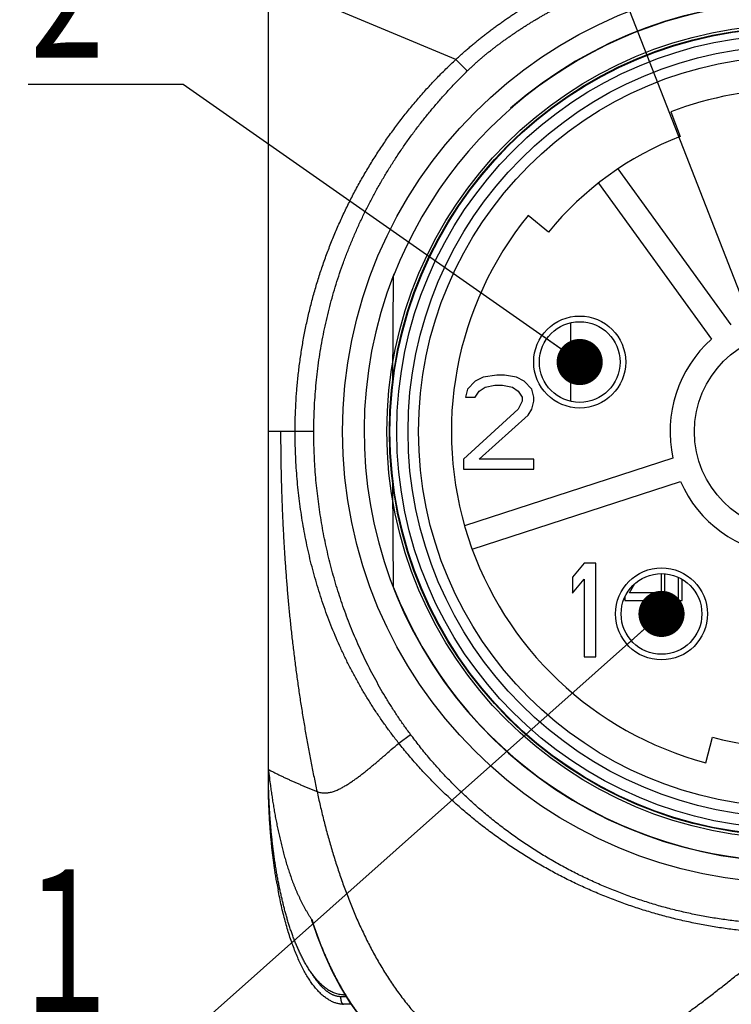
# Model space of a CAD drawing. Header units: millimetres. Extents: x 0 to 1071, y 0 to 742.
# Tile 9 of 130: x 313 to 351, y 196 to 249. Entities that reach past the tile are written whole.
import ezdxf

# ---------------------------------------------------------------- set-up
doc = ezdxf.new("R2010")
doc.units = ezdxf.units.MM
doc.header["$LTSCALE"] = 0.454724
doc.layers.add('NoLayerName_001', color=7, linetype='Continuous')
doc.styles.get("Standard").update_dxf_attribs({"font": 'txt', "bigfont": 'extfont2'})
doc.dimstyles.get("Standard").update_dxf_attribs({"dimtxt": 2.5, "dimasz": 2.5, "dimexe": 1, "dimexo": 1, "dimtad": 1, "dimdec": 3, "dimzin": 0, "dimdsep": 46, "dimtxsty": 'Standard', "dimcen": 2.5, "dimadec": 3, "dimazin": 0, "dimtfac": 0.75, "dimtdec": 3, "dimtmove": 0, "dimatfit": 3, "dimfxl": 1, "dimarcsym": 0})

msp = doc.modelspace()

# ---------------------------------------------------------------- linework, layer by layer
at = {"layer": 'NoLayerName_001', "color": 8, "linetype": 'Continuous', "lineweight": 25}
for p, q in [((336.131389, 247.048635), (325.969186, 251.286212)), ((336.131389, 247.048635), (336.747131, 246.417764)), ((342.349757, 228.528594), (342.349757, 232.786124)), ((328.432159, 226.886213), (325.969041, 226.886213)), ((333.031415, 210.018168), (333.667541, 210.489563)), ((325.969387, 208.077881), (325.973658, 208.077881)), ((330.195236, 196.284549), (329.896965, 196.284549))]:
    msp.add_line(p, q, dxfattribs=at)
at = {"layer": 'NoLayerName_001', "color": 7, "linetype": 'Continuous', "lineweight": 25}
for p, q in [((325.969387, 208.077881), (325.969387, 251.286212)), ((347.761647, 244.19833), (348.273656, 242.870277)), ((351.045812, 232.676755), (344.914112, 241.116316)), ((343.844861, 240.33946), (349.976562, 231.899898)), ((341.138589, 237.686347), (340.033755, 238.583687)), ((332.703623, 229.663454), (332.752985, 235.319679)), ((337.601748, 229.828057), (337.178137, 229.611745)), ((338.343067, 229.936213), (337.601748, 229.828057)), ((338.766678, 229.936213), (338.343067, 229.936213)), ((339.402095, 229.828057), (338.766678, 229.936213)), ((339.825706, 229.611745), (339.402095, 229.828057)), ((337.178137, 229.611745), (336.754525, 229.179121)), ((337.70765, 229.287277), (338.237164, 229.395433)), ((338.237164, 229.395433), (338.660775, 229.395433)), ((338.660775, 229.395433), (339.190289, 229.287277)), ((340.249317, 229.179121), (339.825706, 229.611745)), ((336.754525, 229.179121), (336.648623, 228.746497)), ((337.178137, 228.746497), (337.389942, 229.070965)), ((337.389942, 229.070965), (337.70765, 229.287277)), ((339.190289, 229.287277), (339.507997, 229.070965)), ((339.507997, 229.070965), (339.719803, 228.746497)), ((340.35522, 228.746497), (340.249317, 229.179121)), ((336.648623, 228.746497), (337.178137, 228.746497)), ((339.719803, 228.530185), (339.507997, 228.097561)), ((339.719803, 228.746497), (339.719803, 228.530185)), ((340.249317, 228.097561), (340.35522, 228.530185)), ((340.35522, 228.530185), (340.35522, 228.746497)), ((339.507997, 228.097561), (336.54272, 225.39366)), ((337.389942, 225.39366), (340.037511, 227.773092)), ((340.037511, 227.773092), (340.249317, 228.097561)), ((336.54272, 225.39366), (336.54272, 224.85288)), ((347.881278, 225.451279), (336.596979, 221.784788)), ((340.35522, 225.39366), (337.389942, 225.39366)), ((340.35522, 224.85288), (340.35522, 225.39366)), ((336.54272, 224.85288), (340.35522, 224.85288)), ((332.752985, 218.452747), (332.703623, 224.108972)), ((337.005397, 220.527809), (348.289696, 224.1943)), ((343.074803, 219.769547), (342.439386, 219.012455)), ((343.710219, 219.769547), (343.074803, 219.769547)), ((343.710219, 214.686214), (343.710219, 219.769547)), ((347.238053, 219.200104), (347.238053, 217.736214)), ((347.441386, 217.736214), (347.441386, 219.192115)), ((342.439386, 219.012455), (342.439386, 218.147207)), ((342.439386, 218.147207), (343.074803, 218.904299)), ((343.074803, 218.904299), (343.074803, 214.686214)), ((345.530053, 218.151533), (345.827237, 218.657378)), ((348.173386, 218.999241), (348.173386, 217.736214)), ((348.376719, 217.736214), (348.376719, 218.893835)), ((346.912719, 218.151533), (345.530053, 218.151533)), ((346.912719, 217.736214), (346.912719, 218.151533)), ((345.286053, 217.933228), (345.286053, 217.736214)), ((345.286053, 217.736214), (346.912719, 217.736214)), ((347.238053, 217.736214), (347.441386, 217.736214)), ((348.173386, 217.736214), (348.376719, 217.736214)), ((343.074803, 214.686214), (343.710219, 214.686214)), ((349.659952, 208.9573), (350.026338, 210.332669)), ((325.969161, 208.58812), (325.969227, 208.585941)), ((325.969227, 208.585467), (325.969264, 208.584141)), ((330.043565, 196.386215), (330.133175, 196.386215)), ((330.454669, 195.877882), (330.036054, 195.877882))]:
    msp.add_line(p, q, dxfattribs=at)
for points in [[(328.36063, 200.296669), (328.612898, 199.568106), (329.004538, 198.577779), (329.42826, 197.654571), (329.883874, 196.79462)], [(329.883874, 196.79462), (330.371753, 195.995378), (330.891651, 195.258657), (331.446308, 194.58294), (332.029261, 193.978244), (332.631454, 193.454846), (333.24534, 193.014275), (333.851538, 192.66115), (334.465464, 192.378929), (335.093434, 192.163793), (335.749052, 192.013368), (336.454193, 191.928619), (336.92839, 191.912888)]]:
    msp.add_lwpolyline(points, dxfattribs=at)
for centre, radius in [((354.436052, 226.886213), 24.450832), ((354.436052, 226.886213), 22.046415), ((354.436052, 226.886213), 21.909165), ((354.436052, 226.886213), 21.878665), ((354.436052, 226.886213), 21.508629), ((354.436052, 226.886213), 20.902665), ((354.436052, 226.886213), 20.333332), ((342.833163, 230.65622), 2.490833), ((342.833163, 230.65622), 2.185833), ((354.436052, 226.886213), 5.388333), ((347.265072, 217.016206), 2.490833), ((347.265072, 217.016206), 2.185833)]:
    msp.add_circle(centre, radius, dxfattribs=at)
for centre, radius, start, end in [((354.436052, 226.886213), 23.281665, 158.5186327, 131.2277814), ((354.436052, 226.886151), 23.265421, 21.2533161, 158.7466839), ((354.436052, 226.886213), 18.554165, 68.9166666, 111.0833334), ((354.436052, 226.886213), 17.130832, 111.0833334, 140.9166666), ((354.436052, 226.886213), 18.554165, 140.9166666, 255.0833334), ((354.436052, 226.886213), 6.71, 131.651928, 192.348072), ((354.436052, 226.886213), 6.71, 203.651928, 264.348072), ((354.436052, 226.886276), 23.265421, 201.2533161, 338.7466839), ((354.436052, 226.886213), 17.130832, 255.0833334, 284.9166667), ((362.206313, 208.586458), 36.236926, 180.0003854, 180.804118), ((362.278501, 208.587296), 36.309118, 180.8038419, 180.999506), ((352.146729, 206.911247), 26.102722, 189.8792526, 190.6717584)]:
    msp.add_arc(centre, radius, start, end, dxfattribs=at)
at = {"layer": 'NoLayerName_001', "color": 8, "linetype": 'Continuous', "lineweight": 25}
for centre, radius, start, end in [((350.571647, 207.624621), 23.366781, 197.9217974, 198.2583983), ((342.988098, 204.256382), 15.049961, 211.3062373, 211.4761955)]:
    msp.add_arc(centre, radius, start, end, dxfattribs=at)
at = {"layer": 'NoLayerName_001', "color": 7, "linetype": 'Continuous', "lineweight": 25}
msp.add_ellipse((330.036054, 208.077881), major_axis=(0, 12.199999), ratio=0.333333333, start_param=3.128226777, end_param=3.141592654, dxfattribs=at)
at = {"layer": 'NoLayerName_001', "color": 8, "linetype": 'Continuous', "lineweight": 25}
for points, knots in [([(336.131389, 247.048635), (336.189669, 247.102219), (336.305826, 247.20985), (336.482554, 247.368595), (336.660741, 247.525751), (336.840614, 247.681028), (337.022059, 247.834509), (337.205052, 247.986176), (337.389546, 248.136039), (337.5755, 248.2841), (337.762871, 248.430364), (337.951616, 248.574833), (338.141693, 248.717512), (338.333061, 248.858404), (338.525678, 248.997518), (338.719519, 249.134854), (338.914574, 249.270407), (339.110832, 249.404176), (339.308285, 249.53616), (339.506922, 249.666357), (339.706733, 249.794767), (339.907706, 249.921376), (340.109849, 250.046122), (340.313151, 250.168976), (340.517658, 250.289794), (340.723185, 250.408853), (340.861352, 250.486195), (340.930289, 250.525118)], [0, 0, 0, 0, 0.237509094, 0.47505895, 0.712646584, 0.95026803, 1.187918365, 1.425591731, 1.663281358, 1.900979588, 2.138677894, 2.376366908, 2.614036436, 2.851675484, 3.089272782, 3.326827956, 3.56435189, 3.801855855, 4.039351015, 4.276848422, 4.514358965, 4.751886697, 4.98942321, 5.226959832, 5.4644892, 5.702005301, 5.939503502, 5.939503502, 5.939503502, 5.939503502]), ([(336.747131, 246.417764), (336.79263, 246.461616), (336.883233, 246.549743), (337.021545, 246.679434), (337.161247, 246.80765), (337.302548, 246.934128), (337.445329, 247.058945), (337.58956, 247.182087), (337.735182, 247.303567), (337.882155, 247.423388), (338.03042, 247.541583), (338.179903, 247.658217), (338.330541, 247.77335), (338.482267, 247.887047), (338.635016, 247.999368), (338.788722, 248.110377), (338.94332, 248.220137), (339.098747, 248.328711), (339.254998, 248.436087), (339.41207, 248.542252), (339.56996, 248.647194), (339.728666, 248.750901), (339.888184, 248.853361), (340.048513, 248.954561), (340.209646, 249.054492), (340.371585, 249.153121), (340.534343, 249.250398), (340.697931, 249.346266), (340.862346, 249.440694), (341.027635, 249.533562), (341.193667, 249.625075), (341.305204, 249.684508), (341.360865, 249.71442)], [0, 0, 0, 0, 0.189572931, 0.379170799, 0.568789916, 0.758425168, 0.948070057, 1.137716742, 1.32735608, 1.516978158, 1.70658294, 1.896179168, 2.085773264, 2.275368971, 2.464967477, 2.654567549, 2.844165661, 3.033757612, 3.223343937, 3.412926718, 3.602508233, 3.792090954, 3.981677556, 4.171270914, 4.360873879, 4.550484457, 4.740096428, 4.929704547, 5.119304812, 5.308894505, 5.498472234, 5.688037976, 5.688037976, 5.688037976, 5.688037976]), ([(327.418723, 226.886213), (327.422084, 227.13686), (327.423898, 227.638428), (327.456096, 228.39037), (327.505957, 229.141647), (327.576686, 229.891573), (327.667459, 230.6395), (327.778536, 231.384769), (327.909878, 232.126726), (328.061558, 232.864723), (328.233487, 233.598167), (328.425432, 234.326533), (328.637193, 235.049306), (328.868565, 235.765973), (329.119344, 236.476021), (329.389325, 237.178938), (329.678303, 237.874211), (329.98608, 238.561339), (330.312406, 239.239851), (330.657036, 239.909291), (331.019725, 240.569202), (331.400231, 241.219127), (331.798306, 241.858612), (332.213711, 242.487197), (332.646167, 243.104402), (333.095416, 243.709652), (333.561202, 244.302279), (334.043293, 244.881535), (334.541242, 245.446897), (335.055423, 245.996972), (335.583135, 246.533625), (335.949936, 246.875707), (336.131388, 247.048636)], [0, 0, 0, 0, 0.752009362, 1.504525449, 2.257432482, 3.010618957, 3.76397931, 4.517415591, 5.270839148, 6.024174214, 6.777398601, 7.530532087, 8.283590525, 9.036585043, 9.789523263, 10.542410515, 11.295251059, 12.048055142, 12.800856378, 13.553692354, 14.306599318, 15.059613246, 15.812770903, 16.566110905, 17.319670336, 18.073386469, 18.827102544, 19.580674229, 20.333976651, 21.086906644, 21.839385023, 22.59135891, 22.59135891, 22.59135891, 22.59135891]), ([(328.432159, 226.88621), (328.434543, 227.093632), (328.435839, 227.508664), (328.458632, 228.131), (328.493915, 228.752999), (328.543952, 229.374243), (328.608157, 229.994334), (328.686709, 230.612871), (328.779583, 231.229452), (328.886806, 231.843676), (329.008402, 232.455147), (329.144362, 233.063497), (329.294537, 233.668415), (329.458804, 234.269601), (329.637031, 234.866761), (329.829093, 235.459599), (330.034858, 236.04782), (330.254201, 236.631128), (330.48699, 237.209228), (330.733104, 237.781818), (330.992362, 238.348612), (331.264522, 238.909348), (331.549353, 239.463753), (331.846621, 240.011559), (332.156093, 240.552496), (332.477536, 241.086292), (332.810718, 241.612679), (333.155407, 242.131388), (333.51139, 242.642179), (333.87848, 243.144846), (334.256517, 243.639218), (334.645336, 244.125146), (335.044789, 244.602431), (335.454591, 245.070942), (335.875031, 245.5299), (336.304365, 245.980524), (336.600371, 246.271221), (336.747131, 246.417764)], [0, 0, 0, 0, 0.622307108, 1.244991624, 1.867978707, 2.491195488, 3.114571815, 3.738041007, 4.361540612, 4.985013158, 5.608407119, 6.231700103, 6.854914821, 7.478075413, 8.101202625, 8.724314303, 9.347425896, 9.97055095, 10.593701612, 11.216888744, 11.840112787, 12.463359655, 13.086608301, 13.709831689, 14.33299741, 14.956068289, 15.579002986, 16.201756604, 16.824291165, 17.446650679, 18.068919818, 18.691181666, 19.313516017, 19.935932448, 20.558349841, 21.180688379, 21.802877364, 21.802877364, 21.802877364, 21.802877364]), ([(326.632364, 226.886213), (326.633722, 226.624646), (326.635079, 226.101488), (326.645266, 225.316795), (326.660421, 224.532166), (326.681489, 223.74766), (326.708307, 222.963337), (326.741012, 222.179253), (326.779654, 221.395462), (326.824334, 220.61201), (326.875166, 219.828935), (326.932264, 219.046273), (326.995741, 218.264057), (327.06571, 217.482323), (327.142285, 216.70111), (327.225572, 215.92048), (327.315634, 215.140511), (327.412537, 214.3613), (327.516348, 213.582945), (327.62713, 212.805544), (327.744952, 212.029195), (327.869872, 211.253996), (328.001978, 210.48005), (328.141252, 209.707436), (328.288076, 208.936319), (328.441332, 208.166548), (328.550785, 207.654914), (328.604597, 207.398927)], [0, 0, 0, 0, 0.784712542, 1.569465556, 2.354242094, 3.139026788, 3.923805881, 4.708567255, 5.493301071, 6.278011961, 7.062718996, 7.84744444, 8.632213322, 9.417053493, 10.201995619, 10.987055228, 11.772206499, 12.557419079, 13.342664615, 14.127916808, 14.91315146, 15.698346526, 16.483482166, 17.268540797, 18.053507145, 18.838368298, 19.623113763, 19.623113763, 19.623113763, 19.623113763]), ([(333.031415, 210.018168), (332.908618, 210.17743), (332.660138, 210.493897), (332.304262, 210.981572), (331.958605, 211.476776), (331.625222, 211.980577), (331.303868, 212.492255), (330.994916, 213.011571), (330.69857, 213.538157), (330.415091, 214.071703), (330.144604, 214.611858), (329.887104, 215.158246), (329.642599, 215.710519), (329.411092, 216.268327), (329.192588, 216.831321), (328.987089, 217.39915), (328.794598, 217.97147), (328.615112, 218.547956), (328.448536, 219.128281), (328.294767, 219.712141), (328.153701, 220.299236), (328.025234, 220.889267), (327.909262, 221.481934), (327.805682, 222.076938), (327.714382, 222.673978), (327.635305, 223.272763), (327.568432, 223.873009), (327.513782, 224.474429), (327.471203, 225.076736), (327.441189, 225.679648), (327.421814, 226.282866), (327.420734, 226.685137), (327.418715, 226.886213)], [0, 0, 0, 0, 0.603318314, 1.206959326, 1.810853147, 2.414929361, 3.019117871, 3.623349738, 4.227558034, 4.831680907, 5.435707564, 6.039668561, 6.643586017, 7.247472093, 7.851329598, 8.455152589, 9.058926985, 9.662644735, 10.26634166, 10.87005455, 11.473808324, 12.077616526, 12.681481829, 13.28539654, 13.889343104, 14.493295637, 15.097223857, 15.701094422, 16.304871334, 16.908516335, 17.511989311, 18.115248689, 18.115248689, 18.115248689, 18.115248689]), ([(333.667541, 210.489563), (333.553663, 210.647051), (333.32316, 210.960178), (332.993508, 211.441494), (332.673522, 211.929486), (332.36506, 212.425071), (332.067779, 212.927564), (331.781928, 213.436708), (331.507595, 213.952132), (331.244909, 214.473515), (330.993939, 215.000541), (330.754702, 215.532911), (330.527212, 216.070344), (330.311483, 216.612561), (330.107527, 217.159281), (329.915358, 217.710226), (329.734988, 218.265116), (329.566427, 218.823685), (329.409645, 219.385668), (329.264605, 219.95081), (329.131273, 220.51886), (329.009613, 221.089567), (328.899588, 221.662679), (328.801165, 222.237943), (328.714304, 222.815104), (328.638993, 223.393903), (328.575236, 223.974074), (328.523077, 224.555351), (328.482393, 225.137463), (328.453685, 225.720145), (328.435131, 226.303116), (328.434093, 226.691882), (328.432159, 226.88621)], [0, 0, 0, 0, 0.583040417, 1.166348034, 1.749878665, 2.333581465, 2.917399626, 3.501271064, 4.085129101, 4.668905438, 5.2525803, 5.836179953, 6.419726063, 7.003233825, 7.586712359, 8.170165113, 8.753590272, 9.336988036, 9.920380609, 10.503790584, 11.087234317, 11.67072226, 12.254259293, 12.837845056, 13.421473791, 14.005124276, 14.588761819, 15.172349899, 15.755851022, 16.339227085, 16.922439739, 17.505450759, 17.505450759, 17.505450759, 17.505450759]), ([(354.137361, 200.219369), (353.874026, 200.223557), (353.346978, 200.225864), (352.557022, 200.265787), (351.768038, 200.327304), (350.980961, 200.414194), (350.196668, 200.525234), (349.416052, 200.660545), (348.640001, 200.81988), (347.869376, 201.003121), (347.104959, 201.210048), (346.347442, 201.440368), (345.597488, 201.693812), (344.855758, 201.970108), (344.122912, 202.268985), (343.399611, 202.590171), (342.686518, 202.933396), (341.9843, 203.298383), (341.29361, 203.684808), (340.615104, 204.092342), (339.94944, 204.520658), (339.297274, 204.969428), (338.659266, 205.438324), (338.036071, 205.927013), (337.42839, 206.43516), (336.836895, 206.96227), (336.262194, 207.507684), (335.70502, 208.070805), (335.165814, 208.650806), (334.646097, 209.247686), (334.143359, 209.858384), (333.827714, 210.280493), (333.667541, 210.489563)], [0, 0, 0, 0, 0.790104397, 1.580886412, 2.372224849, 3.163986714, 3.956030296, 4.748208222, 5.540370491, 6.332371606, 7.12416199, 7.915781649, 8.707268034, 9.498653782, 10.28996864, 11.081241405, 11.872501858, 12.663778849, 13.455088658, 14.246445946, 15.037869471, 15.829384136, 16.621023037, 17.412829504, 18.204854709, 18.997056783, 19.789288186, 20.58139428, 21.373221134, 22.164618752, 22.955444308, 23.745565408, 23.745565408, 23.745565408, 23.745565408]), ([(332.227986, 209.31885), (332.281669, 209.365332), (332.415961, 209.481442), (332.683706, 209.714623), (332.897651, 209.901454), (333.031415, 210.018168)], [0, 0, 0, 0, 0.213032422, 0.532577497, 1.06515092, 1.06515092, 1.06515092, 1.06515092]), ([(354.137337, 199.703188), (353.868315, 199.712217), (353.329834, 199.724642), (352.523271, 199.777154), (351.717919, 199.849872), (350.914666, 199.946406), (350.114269, 200.065729), (349.31752, 200.208058), (348.525198, 200.373272), (347.738077, 200.561367), (346.956869, 200.772212), (346.18222, 201.005578), (345.414762, 201.261259), (344.655125, 201.539046), (343.903938, 201.838731), (343.161832, 202.160106), (342.429436, 202.502962), (341.707385, 202.867089), (340.996268, 203.252184), (340.296676, 203.657944), (339.609196, 204.084066), (338.93442, 204.530246), (338.272937, 204.996183), (337.625338, 205.481571), (336.992249, 205.98608), (336.374349, 206.509316), (335.772356, 207.050806), (335.1871, 207.610116), (334.619126, 208.186578), (334.070048, 208.780389), (333.537497, 209.38853), (333.201652, 209.809665), (333.031415, 210.018168)], [0, 0, 0, 0, 0.807521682, 1.615643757, 2.424241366, 3.233189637, 4.042365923, 4.851652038, 5.660936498, 6.470119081, 7.279161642, 8.088079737, 8.896889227, 9.705605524, 10.514245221, 11.322827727, 12.13137691, 12.939921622, 13.748490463, 14.557111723, 15.365815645, 16.174636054, 16.983611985, 17.79278931, 18.602217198, 19.411832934, 20.221460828, 21.030932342, 21.840094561, 22.648813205, 23.456975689, 24.264494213, 24.264494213, 24.264494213, 24.264494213]), ([(328.604597, 207.398927), (328.638232, 207.387378), (328.70485, 207.361781), (328.809473, 207.33814), (328.915592, 207.323098), (329.022677, 207.318275), (329.129619, 207.322865), (329.235811, 207.335937), (329.340769, 207.356526), (329.444123, 207.383704), (329.545673, 207.416652), (329.645407, 207.454611), (329.743431, 207.49684), (329.83985, 207.542622), (329.934837, 207.591211), (330.028495, 207.642181), (330.120887, 207.695315), (330.212128, 207.750366), (330.302325, 207.807099), (330.391589, 207.865281), (330.480043, 207.924672), (330.567742, 207.985161), (330.654731, 208.046661), (330.741065, 208.109081), (330.826794, 208.172333), (330.911971, 208.236328), (330.99665, 208.300975), (331.080883, 208.366193), (331.164692, 208.431947), (331.248108, 208.498195), (331.331157, 208.564899), (331.413869, 208.632021), (331.496271, 208.699521), (331.578394, 208.767362), (331.660265, 208.835502), (331.741909, 208.903915), (331.823342, 208.972577), (331.904584, 209.041464), (331.985647, 209.110561), (332.093552, 209.202903), (332.174171, 209.272519), (332.227986, 209.31885)], [0, 0, 0, 0, 0.106688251, 0.213731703, 0.320912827, 0.427940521, 0.534794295, 0.641679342, 0.748611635, 0.855431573, 0.962090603, 1.068743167, 1.175456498, 1.282205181, 1.388894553, 1.495498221, 1.602060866, 1.708611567, 1.815163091, 1.921713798, 2.028253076, 2.13478401, 2.241314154, 2.347847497, 2.454384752, 2.560923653, 2.667459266, 2.773987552, 2.880510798, 2.987031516, 3.093551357, 3.200071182, 3.306591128, 3.413110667, 3.519628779, 3.626145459, 3.732661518, 3.839177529, 3.945693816, 4.052210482, 4.26524433, 4.26524433, 4.26524433, 4.26524433]), ([(325.969227, 208.586173), (325.99812, 208.572125), (326.05603, 208.54428), (326.170868, 208.486587), (326.285768, 208.429025), (326.400746, 208.371621), (326.487086, 208.328788), (326.573569, 208.286248), (326.660245, 208.2441), (326.747129, 208.202382), (326.834209, 208.161068), (326.921476, 208.120146), (327.008921, 208.0796), (327.096535, 208.039416), (327.184309, 207.999579), (327.272233, 207.960073), (327.360299, 207.920884), (327.448497, 207.881996), (327.53682, 207.843396), (327.625263, 207.805074), (327.71382, 207.767019), (327.802486, 207.729222), (327.891257, 207.691671), (327.980127, 207.654356), (328.069092, 207.617267), (328.158147, 207.580394), (328.247286, 207.543727), (328.336504, 207.507253), (328.425798, 207.470969), (328.515154, 207.43484), (328.574788, 207.410911), (328.604597, 207.398927)], [0, 0, 0, 0, 0.096379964, 0.192765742, 0.385537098, 0.481919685, 0.578300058, 0.674678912, 0.771057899, 0.867438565, 0.963821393, 1.060206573, 1.156594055, 1.252983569, 1.349374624, 1.445766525, 1.542158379, 1.638549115, 1.734938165, 1.831325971, 1.927712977, 2.024099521, 2.120485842, 2.216872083, 2.313258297, 2.409644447, 2.506030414, 2.602415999, 2.698800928, 2.795184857, 2.891567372, 2.891567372, 2.891567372, 2.891567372]), ([(328.604597, 207.398927), (328.632642, 207.271291), (328.687939, 207.015829), (328.775663, 206.633686), (328.866354, 206.252215), (328.9606, 205.871589), (329.058345, 205.491837), (329.159706, 205.113027), (329.264755, 204.735218), (329.373571, 204.358472), (329.486237, 203.982855), (329.602864, 203.608449), (329.723558, 203.235338), (329.848425, 202.863608), (329.977572, 202.493345), (330.111105, 202.124633), (330.249133, 201.757559), (330.391749, 201.392216), (330.539115, 201.028742), (330.691422, 200.667304), (330.848852, 200.308072), (331.011587, 199.95122), (331.179809, 199.596919), (331.353703, 199.245341), (331.533436, 198.896672), (331.719197, 198.551137), (331.911183, 198.209003), (332.109583, 197.870548), (332.314584, 197.53605), (332.526374, 197.205787), (332.745142, 196.880042), (332.971038, 196.559119), (333.204314, 196.243458), (333.445227, 195.933572), (333.69402, 195.629985), (333.950927, 195.333211), (334.21622, 195.04381), (334.49, 194.762206), (334.772804, 194.489512), (335.063364, 194.224856), (335.265863, 194.058624), (335.366009, 193.974236)], [0, 0, 0, 0, 0.392044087, 0.784122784, 1.176224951, 1.568341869, 1.960467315, 2.352597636, 2.744731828, 3.1368716, 3.529017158, 3.921161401, 4.31329959, 4.705431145, 5.097559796, 5.489693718, 5.881845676, 6.274030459, 6.666238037, 7.058447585, 7.450647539, 7.842836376, 8.235023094, 8.627227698, 9.019479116, 9.411771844, 9.804074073, 10.196368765, 10.58865591, 10.980953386, 11.373297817, 11.765732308, 12.158218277, 12.550699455, 12.943156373, 13.335609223, 13.728120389, 14.120795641, 14.513663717, 14.906584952, 15.29946548, 15.29946548, 15.29946548, 15.29946548]), ([(330.129377, 196.436239), (330.092998, 196.497011), (330.019622, 196.618192), (329.913261, 196.802169), (329.809056, 196.987389), (329.707361, 197.174033), (329.608023, 197.361976), (329.511023, 197.551173), (329.416322, 197.741572), (329.323894, 197.933122), (329.233707, 198.125775), (329.145732, 198.319481), (329.059939, 198.514191), (328.976297, 198.709856), (328.894777, 198.906425), (328.815348, 199.103851), (328.737979, 199.302082), (328.662647, 199.501071), (328.589298, 199.700762), (328.517984, 199.901132), (328.448379, 200.102034), (328.403815, 200.236564), (328.381308, 200.303738)], [0, 0, 0, 0, 0.212483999, 0.424978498, 0.637493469, 0.850036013, 1.062610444, 1.275218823, 1.487862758, 1.700542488, 1.913256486, 2.126001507, 2.33877264, 2.55156335, 2.76436553, 2.977169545, 3.189964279, 3.402737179, 3.6154743, 3.828160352, 4.040778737, 4.253311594, 4.253311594, 4.253311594, 4.253311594]), ([(341.167324, 191.912882), (341.280967, 191.916844), (341.508737, 191.919243), (341.848825, 191.956078), (342.186764, 192.009754), (342.521468, 192.081678), (342.8523, 192.168519), (343.178894, 192.268964), (343.501253, 192.381587), (343.819533, 192.505052), (344.133902, 192.638018), (344.444616, 192.779184), (344.751784, 192.927824), (345.055575, 193.083256), (345.356181, 193.244796), (345.653788, 193.411776), (345.948632, 193.583509), (346.240868, 193.759552), (346.530637, 193.939572), (346.818108, 194.123222), (347.103446, 194.310162), (347.38682, 194.50005), (347.668408, 194.692556), (347.948312, 194.887483), (348.226646, 195.084642), (348.503524, 195.283841), (348.779061, 195.484891), (349.053374, 195.687603), (349.32658, 195.891793), (349.598757, 196.097342), (349.869986, 196.304135), (350.140352, 196.512054), (350.409936, 196.720985), (350.678822, 196.93081), (350.947095, 197.141414), (351.214813, 197.352718), (351.482031, 197.564653), (351.837728, 197.847982), (352.281382, 198.203363), (353.078263, 198.845168), (353.696813, 199.345896), (354.138953, 199.703165)], [0, 0, 0, 0, 0.341137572, 0.682805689, 1.025018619, 1.36740029, 1.709341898, 2.05084719, 2.392196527, 2.733525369, 3.074836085, 3.416060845, 3.757252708, 4.098468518, 4.439719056, 4.780973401, 5.122171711, 5.463313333, 5.804432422, 6.145548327, 6.486666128, 6.827777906, 7.168871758, 7.50995594, 7.851039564, 8.192126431, 8.533215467, 8.874301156, 9.215377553, 9.556448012, 9.897516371, 10.238584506, 10.579652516, 10.920718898, 11.261781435, 11.602841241, 11.943900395, 12.284960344, 12.967085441, 13.649218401, 15.354550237, 15.354550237, 15.354550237, 15.354550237]), ([(328.369679, 197.46314), (328.360234, 197.477959), (328.34121, 197.507511), (328.322727, 197.537405), (328.313418, 197.552308)], [0, 0, 0, 0, 0.0527200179, 0.1054349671, 0.1054349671, 0.1054349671, 0.1054349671]), ([(329.896965, 196.284549), (329.87939, 196.285048), (329.844178, 196.285329), (329.791522, 196.29007), (329.73912, 196.297259), (329.687153, 196.307267), (329.635779, 196.319865), (329.585129, 196.33499), (329.53527, 196.352451), (329.486237, 196.372083), (329.438062, 196.393719), (329.390768, 196.417193), (329.344368, 196.442355), (329.298865, 196.469087), (329.254249, 196.49727), (329.21051, 196.526791), (329.167631, 196.557535), (329.125592, 196.589403), (329.084376, 196.622317), (329.043956, 196.656201), (329.004305, 196.690984), (328.965395, 196.726591), (328.927197, 196.76296), (328.889698, 196.800052), (328.852879, 196.837829), (328.816719, 196.876253), (328.781201, 196.915286), (328.746305, 196.954891), (328.712012, 196.99503), (328.678303, 197.035665), (328.645159, 197.076759), (328.612559, 197.118274), (328.580483, 197.160179), (328.548921, 197.202456), (328.51786, 197.245091), (328.487288, 197.288068), (328.457187, 197.33137), (328.427561, 197.374993), (328.398331, 197.418878), (328.379264, 197.448409), (328.369679, 197.46314)], [0, 0, 0, 0, 0.052749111, 0.105579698, 0.158469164, 0.211380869, 0.26426641, 0.317095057, 0.369897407, 0.42269694, 0.475498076, 0.528287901, 0.581055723, 0.63381673, 0.686580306, 0.739345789, 0.792103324, 0.844846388, 0.897584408, 0.950323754, 1.003065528, 1.055805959, 1.108542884, 1.161282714, 1.214030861, 1.266790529, 1.319562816, 1.372346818, 1.425139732, 1.477936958, 1.5307322, 1.583517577, 1.636287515, 1.689044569, 1.741791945, 1.794532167, 1.847267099, 1.899997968, 1.952725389, 2.005449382, 2.005449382, 2.005449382, 2.005449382]), ([(330.036054, 195.877882), (330.031833, 195.878492), (330.023127, 195.878921), (330.011039, 195.884496), (329.999882, 195.89192), (329.989787, 195.901061), (329.980801, 195.911105), (329.972925, 195.921696), (329.96605, 195.932655), (329.959923, 195.943933), (329.954274, 195.95547), (329.949016, 195.967252), (329.944129, 195.979243), (329.93959, 195.991392), (329.93537, 196.003656), (329.931453, 196.016009), (329.927827, 196.028438), (329.924477, 196.040936), (329.921387, 196.053498), (329.918542, 196.066117), (329.915926, 196.078786), (329.913525, 196.0915), (329.911322, 196.104252), (329.909303, 196.117035), (329.907452, 196.129843), (329.905754, 196.142672), (329.904208, 196.155518), (329.902815, 196.16838), (329.901572, 196.181256), (329.900479, 196.194144), (329.899535, 196.207042), (329.898738, 196.219949), (329.898089, 196.232862), (329.897585, 196.245781), (329.89723, 196.258702), (329.897002, 196.271625), (329.896989, 196.280241), (329.896965, 196.284549)], [0, 0, 0, 0, 0.0127942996, 0.0258187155, 0.0392706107, 0.0529731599, 0.0665254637, 0.0796512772, 0.0925178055, 0.1053050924, 0.1181405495, 0.1310465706, 0.1440014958, 0.1569793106, 0.1699515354, 0.1829071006, 0.1958512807, 0.2087888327, 0.2217234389, 0.2346577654, 0.247593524, 0.2605315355, 0.2734717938, 0.2864135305, 0.2993552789, 0.3122954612, 0.3252339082, 0.3381707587, 0.3511061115, 0.3640400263, 0.376972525, 0.3899035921, 0.4028331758, 0.4157611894, 0.4286875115, 0.4416119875, 0.4545344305, 0.4545344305, 0.4545344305, 0.4545344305]), ([(334.760106, 192.275858), (334.694509, 192.300227), (334.562668, 192.347427), (334.368408, 192.427599), (334.176324, 192.513116), (333.986933, 192.604767), (333.800282, 192.702045), (333.616541, 192.804789), (333.435846, 192.912746), (333.258328, 193.025703), (333.084064, 193.143448), (332.913075, 193.265769), (332.745363, 193.39247), (332.580929, 193.523356), (332.419774, 193.658234), (332.261899, 193.796908), (332.107302, 193.939186), (331.955971, 194.084888), (331.807868, 194.233839), (331.662943, 194.385878), (331.521139, 194.540848), (331.382401, 194.698589), (331.246675, 194.858943), (331.113905, 195.021752), (330.98403, 195.186862), (330.856998, 195.354141), (330.732772, 195.523489), (330.611315, 195.694812), (330.492555, 195.867996), (330.376555, 196.043008), (330.262873, 196.219504), (330.189583, 196.338723), (330.15263, 196.398131)], [0, 0, 0, 0, 0.209932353, 0.42002647, 0.6302738, 0.840650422, 1.051118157, 1.261625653, 1.472109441, 1.682497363, 1.892771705, 2.102973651, 2.313135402, 2.523277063, 2.733407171, 2.943523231, 3.153612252, 3.363659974, 3.573685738, 3.78371257, 3.993754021, 4.20381457, 4.413890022, 4.623967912, 4.834028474, 5.044062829, 5.254078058, 5.464077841, 5.674061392, 5.884023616, 6.093955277, 6.303843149, 6.303843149, 6.303843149, 6.303843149])]:
    msp.add_open_spline(points, degree=3, knots=knots, dxfattribs=at)
at = {"layer": 'NoLayerName_001', "color": 7, "linetype": 'Continuous', "lineweight": 25}
for points, knots in [([(325.969264, 208.584141), (325.969806, 208.575419), (325.970552, 208.557939), (325.973701, 208.531874), (325.978358, 208.497196), (325.985544, 208.445223), (325.994023, 208.384624), (326.002253, 208.323996), (326.027579, 208.133334), (326.050073, 207.959931), (326.070533, 207.803894)], [0, 0, 0, 0, 0.026216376, 0.0524586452, 0.0787193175, 0.1311971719, 0.2098510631, 0.2622925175, 0.3147457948, 0.7868613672, 0.7868613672, 0.7868613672, 0.7868613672]), ([(326.431071, 202.432741), (326.416319, 202.519967), (326.386038, 202.695213), (326.344171, 202.960016), (326.304125, 203.227738), (326.266348, 203.498303), (326.230755, 203.77154), (326.197383, 204.047291), (326.166235, 204.325388), (326.137326, 204.605663), (326.110665, 204.887948), (326.086264, 205.172077), (326.064134, 205.457881), (326.044285, 205.745194), (326.02673, 206.033847), (326.01148, 206.323673), (325.998544, 206.614505), (325.98794, 206.906175), (325.979652, 207.198515), (325.973793, 207.491358), (325.969997, 207.784535), (325.969784, 207.980084), (325.969387, 208.077881)], [0, 0, 0, 0, 0.265393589, 0.533519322, 0.804256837, 1.077485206, 1.353074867, 1.630882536, 1.910762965, 2.192570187, 2.476157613, 2.761378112, 3.0480841, 3.336127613, 3.625360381, 3.915633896, 4.206799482, 4.498708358, 4.791211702, 5.084160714, 5.377406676, 5.670801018, 5.670801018, 5.670801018, 5.670801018]), ([(326.567907, 202.216758), (326.550602, 202.303918), (326.515096, 202.479183), (326.46567, 202.744464), (326.418101, 203.013293), (326.372881, 203.285604), (326.32992, 203.561213), (326.289288, 203.839968), (326.251014, 204.121703), (326.215118, 204.406242), (326.181609, 204.693402), (326.150501, 204.982996), (326.121806, 205.274837), (326.095536, 205.568737), (326.071704, 205.86451), (326.050322, 206.161969), (326.031401, 206.460928), (326.014961, 206.761199), (326.000987, 207.062595), (325.989596, 207.364931), (325.980402, 207.668012), (325.976744, 207.870329), (325.974604, 207.971563)], [0, 0, 0, 0, 0.266583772, 0.53646526, 0.80951216, 1.085591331, 1.36456893, 1.646310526, 1.930679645, 2.21752418, 2.506682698, 2.797992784, 3.091291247, 3.386414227, 3.683197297, 3.981475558, 4.281083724, 4.581856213, 4.883627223, 5.186230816, 5.489500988, 5.793271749, 5.793271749, 5.793271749, 5.793271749]), ([(326.566947, 202.22146), (326.54972, 202.308309), (326.514376, 202.482945), (326.465165, 202.747261), (326.417796, 203.015098), (326.372758, 203.286388), (326.329963, 203.560951), (326.289479, 203.838637), (326.251335, 204.11928), (326.215551, 204.402709), (326.182135, 204.68874), (326.151102, 204.977189), (326.122463, 205.267872), (326.096231, 205.560603), (326.072418, 205.855198), (326.051036, 206.151473), (326.032096, 206.449241), (326.015618, 206.74832), (326.001585, 207.048522), (325.990116, 207.349667), (325.980827, 207.65156), (325.977087, 207.853086), (325.974907, 207.953926)], [0, 0, 0, 0, 0.26562311, 0.534516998, 0.806550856, 1.081593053, 1.359511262, 1.640172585, 1.923442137, 2.209169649, 2.497195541, 2.787359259, 3.079499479, 3.373454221, 3.669060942, 3.96615663, 4.264577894, 4.564161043, 4.864742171, 5.16615723, 5.468242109, 5.770832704, 5.770832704, 5.770832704, 5.770832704]), ([(326.070533, 207.803894), (326.077389, 207.752519), (326.09101, 207.649754), (326.111995, 207.495682), (326.133464, 207.341677), (326.155586, 207.187763), (326.17848, 207.033962), (326.202187, 206.880282), (326.226698, 206.726728), (326.252015, 206.573304), (326.27814, 206.420015), (326.305074, 206.266867), (326.332814, 206.113863), (326.361355, 205.961006), (326.390692, 205.8083), (326.420819, 205.655746), (326.451731, 205.503347), (326.483421, 205.351107), (326.515893, 205.199029), (326.549198, 205.047132), (326.583381, 204.89543), (326.618487, 204.743941), (326.654562, 204.592679), (326.691649, 204.441662), (326.729796, 204.290906), (326.769044, 204.14043), (326.809431, 203.990254), (326.850995, 203.840397), (326.893776, 203.690882), (326.93781, 203.541728), (326.983137, 203.392957), (327.029793, 203.244591), (327.077823, 203.096657), (327.127295, 202.949197), (327.178274, 202.802253), (327.230823, 202.655866), (327.285012, 202.510082), (327.340884, 202.364934), (327.398584, 202.2205), (327.457871, 202.076698), (327.499255, 201.981617), (327.519715, 201.933978)], [0, 0, 0, 0, 0.155493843, 0.310988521, 0.466482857, 0.62197692, 0.777472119, 0.932969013, 1.08846701, 1.243965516, 1.399463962, 1.554961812, 1.710459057, 1.865956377, 2.021454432, 2.176953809, 2.332455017, 2.487958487, 2.643463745, 2.79896907, 2.954473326, 3.109976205, 3.265478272, 3.420981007, 3.57648676, 3.731996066, 3.887507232, 4.043019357, 4.198532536, 4.354047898, 4.509567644, 4.665095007, 4.820629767, 4.976166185, 5.131700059, 5.287229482, 5.442754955, 5.598279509, 5.753808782, 5.909346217, 6.064887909, 6.064887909, 6.064887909, 6.064887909]), ([(327.215389, 199.798155), (327.202467, 199.835909), (327.176389, 199.911338), (327.138676, 200.024957), (327.101769, 200.138838), (327.065792, 200.253017), (327.030678, 200.367462), (326.996407, 200.482161), (326.962951, 200.597098), (326.93029, 200.712262), (326.898403, 200.827643), (326.867268, 200.943229), (326.836865, 201.05901), (326.807172, 201.174976), (326.778169, 201.291117), (326.749833, 201.407422), (326.722149, 201.523883), (326.695109, 201.640494), (326.668702, 201.757249), (326.642911, 201.874141), (326.617751, 201.991168), (326.59312, 202.108306), (326.577272, 202.186515), (326.569277, 202.225605)], [0, 0, 0, 0, 0.119712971, 0.239424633, 0.359135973, 0.478847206, 0.598557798, 0.718266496, 0.837972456, 0.957676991, 1.077381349, 1.197086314, 1.316792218, 1.436498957, 1.556206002, 1.675912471, 1.795618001, 1.915322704, 2.035026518, 2.154729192, 2.274430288, 2.394129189, 2.513825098, 2.513825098, 2.513825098, 2.513825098]), ([(330.036054, 195.877882), (329.978789, 195.881551), (329.862897, 195.883639), (329.690352, 195.919217), (329.518505, 195.973887), (329.347838, 196.050984), (329.178599, 196.149236), (329.011067, 196.268692), (328.845503, 196.409056), (328.682173, 196.570156), (328.521345, 196.751793), (328.363349, 196.953758), (328.208405, 197.175643), (328.056725, 197.416957), (327.908559, 197.677202), (327.764155, 197.955874), (327.623768, 198.252468), (327.487651, 198.566477), (327.35606, 198.897392), (327.22925, 199.244703), (327.107502, 199.607871), (326.991033, 199.986263), (326.880005, 200.379149), (326.774515, 200.785751), (326.675045, 201.205362), (326.580561, 201.636978), (326.524716, 201.929701), (326.495475, 202.077486)], [0, 0, 0, 0, 0.172146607, 0.346764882, 0.526163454, 0.712413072, 0.907310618, 1.112374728, 1.328863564, 1.557804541, 1.800028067, 2.056186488, 2.326648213, 2.611562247, 2.910962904, 3.224794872, 3.552931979, 3.895191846, 4.251347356, 4.621135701, 5.004262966, 5.400319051, 5.80875298, 6.228982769, 6.660407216, 7.102409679, 7.554361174, 7.554361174, 7.554361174, 7.554361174]), ([(327.519715, 201.933978), (327.540828, 201.886623), (327.582563, 201.791692), (327.648105, 201.650615), (327.715487, 201.510401), (327.785085, 201.371251), (327.856875, 201.233192), (327.930943, 201.096319), (328.007378, 200.96075), (328.086226, 200.826587), (328.167679, 200.69403), (328.251384, 200.56291), (328.309818, 200.477254), (328.338702, 200.434212)], [0, 0, 0, 0, 0.155544, 0.311091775, 0.466648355, 0.622222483, 0.77782624, 0.933455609, 1.089085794, 1.244696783, 1.400275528, 1.555816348, 1.711321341, 1.711321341, 1.711321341, 1.711321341]), ([(328.360623, 200.296676), (328.359951, 200.298738), (328.358602, 200.302864), (328.356597, 200.30906), (328.354605, 200.315262), (328.352628, 200.321468), (328.350667, 200.327679), (328.348723, 200.333893), (328.346797, 200.340109), (328.34489, 200.346325), (328.343004, 200.35254), (328.341449, 200.35772), (328.340217, 200.361864), (328.339299, 200.364971), (328.338388, 200.368079), (328.337484, 200.371189), (328.336587, 200.374301), (328.335699, 200.377416), (328.334819, 200.380536), (328.333948, 200.38366), (328.333086, 200.386789), (328.332234, 200.389924), (328.331393, 200.393067), (328.330562, 200.396216), (328.329742, 200.399374), (328.328934, 200.402541), (328.328138, 200.405717), (328.327355, 200.408903), (328.326585, 200.412101), (328.325828, 200.415309), (328.32509, 200.418524), (328.324395, 200.421743), (328.32376, 200.42496), (328.323206, 200.42817), (328.322753, 200.431365), (328.32242, 200.434547), (328.322228, 200.437724), (328.322171, 200.441036), (328.322068, 200.444167), (328.322292, 200.448046), (328.32484, 200.448368), (328.325805, 200.448795)], [0, 0, 0, 0, 0.0065092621, 0.0130217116, 0.0195359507, 0.0260505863, 0.0325642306, 0.0390755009, 0.0455830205, 0.0520854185, 0.0585813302, 0.0650694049, 0.0683103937, 0.071549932, 0.0747885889, 0.0780269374, 0.0812655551, 0.084505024, 0.0877459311, 0.0909888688, 0.0942344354, 0.0974832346, 0.1007358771, 0.1039929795, 0.1072551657, 0.1105230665, 0.11379732, 0.117078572, 0.120367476, 0.1236645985, 0.12696616, 0.1302625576, 0.1335444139, 0.136803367, 0.1400324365, 0.1432264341, 0.1463888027, 0.1496109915, 0.1530343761, 0.1562863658, 0.1594517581, 0.1594517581, 0.1594517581, 0.1594517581]), ([(328.325805, 200.448795), (328.32671, 200.448199), (328.328735, 200.447168), (328.33072, 200.444471), (328.332947, 200.442089), (328.334931, 200.43955), (328.336832, 200.436924), (328.338061, 200.435124), (328.338683, 200.434228)], [0, 0, 0, 0, 0.00325004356, 0.00667798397, 0.0098693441, 0.01306160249, 0.01632573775, 0.01959844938, 0.01959844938, 0.01959844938, 0.01959844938]), ([(330.043559, 196.386217), (330.003657, 196.388098), (329.923538, 196.389199), (329.804437, 196.406881), (329.68701, 196.433233), (329.572222, 196.469405), (329.460724, 196.51422), (329.352769, 196.566756), (329.248441, 196.626053), (329.147734, 196.691212), (329.050624, 196.761534), (328.95703, 196.836429), (328.866816, 196.915327), (328.779806, 196.997702), (328.695872, 197.083171), (328.614846, 197.171391), (328.53654, 197.262027), (328.460776, 197.354799), (328.387472, 197.449542), (328.316517, 197.546093), (328.247804, 197.644296), (328.181224, 197.743992), (328.116667, 197.845023), (328.054026, 197.947234), (327.993176, 198.050478), (327.934051, 198.154672), (327.876596, 198.259759), (327.820746, 198.365684), (327.766436, 198.472396), (327.713602, 198.57984), (327.662181, 198.687965), (327.612107, 198.796717), (327.563321, 198.90605), (327.515792, 199.015935), (327.469482, 199.126342), (327.424356, 199.23724), (327.38038, 199.348602), (327.337506, 199.460394), (327.295742, 199.572601), (327.254893, 199.685142), (327.228638, 199.760514), (327.215389, 199.798155)], [0, 0, 0, 0, 0.119839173, 0.240027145, 0.360392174, 0.480634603, 0.600635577, 0.72058353, 0.840537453, 0.960422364, 1.080248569, 1.200080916, 1.319910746, 1.439689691, 1.559447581, 1.679212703, 1.798977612, 1.918731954, 2.038502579, 2.158308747, 2.278156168, 2.398037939, 2.517935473, 2.63781942, 2.757655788, 2.877445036, 2.997203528, 3.116943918, 3.23667518, 3.356402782, 3.476128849, 3.595852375, 3.715572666, 3.835293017, 3.955015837, 4.074742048, 4.194471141, 4.314201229, 4.433929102, 4.553650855, 4.673366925, 4.673366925, 4.673366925, 4.673366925])]:
    msp.add_open_spline(points, degree=3, knots=knots, dxfattribs=at)

# ---------------------------------------------------------------- texts
at = {"layer": 'NoLayerName_001', "color": 3, "linetype": 'Continuous', "lineweight": 13, "char_height": 8.75, "attachment_point": 9, "line_spacing_factor": 0.771429}
for s, insert in [('\\A1;\\W0.6667;２', (318.233541, 246.303843)), ('\\A1;\\W0.6667;１', (318.233541, 194.624083))]:
    msp.add_mtext(s, dxfattribs=dict(at, insert=insert))

# ---------------------------------------------------------------- leaders
at = {"layer": 'NoLayerName_001', "color": 3, "linetype": 'Continuous', "lineweight": 13, "annotation_type": 0, "has_hookline": 1, "hookline_direction": 1}
for points, text_width in [([(354.436052, 226.886213), (338.383235, 268.03275), (335.883235, 268.03275)], 5.3436), ([(342.833163, 230.65622), (321.358541, 245.678843), (318.858541, 245.678843)], 5.267763), ([(347.265072, 217.016206), (321.358541, 193.999083), (318.858541, 193.999083)], 2.870144)]:
    msp.add_leader(points, dimstyle='Standard', override={"dimtxt": 8.75, "dimldrblk": 'DOT'}, dxfattribs=dict(at, text_width=text_width))

doc.saveas('drawing.dxf')
